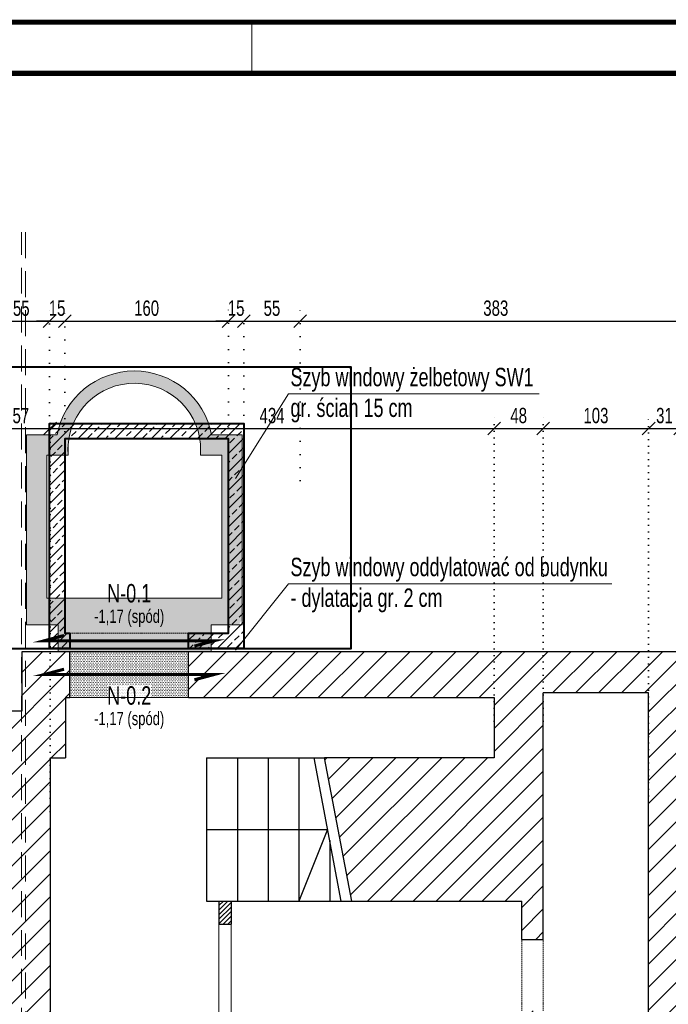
# Model space of a CAD drawing. Header units: millimetres. Extents: x 11149 to 111407, y -107619 to -23630.
# Tile 131 of 245: x 13025 to 13659, y -24593 to -23630. Entities that reach past the tile are written whole.
import ezdxf
from ezdxf.enums import TextEntityAlignment as Align

# ---------------------------------------------------------------- set-up
doc = ezdxf.new("R2010")
doc.units = ezdxf.units.MM
doc.header["$LTSCALE"] = 2
for name, pattern in [('DOT', [6.35, 0, -6.35]), ('HIDDEN', [9.525, 6.35, -3.175]), ('HIDDENX2', [19.05, 12.7, -6.35])]:
    doc.linetypes.add(name, pattern=pattern)
doc.layers.get('0').update_dxf_attribs({"plot": 0})
doc.layers.get('Defpoints').update_dxf_attribs({"color": 1})
for name, color, linetype, lineweight in [('0_OPIS', 7, 'Continuous', 13), ('3DPLAN_A_WYSOKOŚCI ZMIANA', 144, 'HIDDENX2', 5), ('A_WYBURZENIA', 6, 'Continuous', 0), ('A_ściany mur', 2, 'Continuous', 30), ('e-cad_opisyNadproża', 7, 'Continuous', 9), ('e-cad_wymiary', 4, 'Continuous', 9), ('Opisy', 7, 'Continuous', 13)]:
    doc.layers.add(name, color=color, linetype=linetype, lineweight=lineweight)
for name, color, linetype in [('3DPLAN_A_KRESKOWANIE 1', 253, 'Continuous'), ('3DPLAN_A_OPIS', 8, 'Continuous'), ('A_SCHODY', 6, 'Continuous')]:
    doc.layers.add(name, color=color, linetype=linetype)
doc.styles.add('e-cad_1', font='arial.ttf', dxfattribs={"width": 0.7})
doc.dimstyles.new('e-cad_1_100_[cm]', dxfattribs={"dimscale": 10, "dimtxt": 1.5, "dimasz": 1.25, "dimexe": 1.25, "dimexo": 0.625, "dimgap": 0.5, "dimtad": 1, "dimdec": 0, "dimrnd": 1, "dimzin": 1, "dimtxsty": 'e-cad_1', "dimblk": 'OBLIQUE', "dimcen": 2.5, "dimclrd": 256, "dimclre": 252, "dimclrt": 7, "dimadec": 0, "dimazin": 0, "dimtfac": 1, "dimtix": 1, "dimtmove": 2, "dimatfit": 3, "dimldrblk": 'NONE', "dimfxl": 60, "dimfxlon": 1, "dimarcsym": 0})
pattern_1 = [(0, (-5199.3971, -5067.9005), (0.79375, 1.5875), [0, -1.5875])]
pattern_2 = [(45, (12744.33, -25853.178), (-11.22532, 11.22532), [])]

# ---------------------------------------------------------------- blocks, each defined once
blk = doc.blocks.new('_OBLIQUE')
at = {"color": 0, "linetype": 'ByBlock', "lineweight": -2}
blk.add_line((-0.5, -0.5), (0.5, 0.5), dxfattribs=at)
blk = doc.blocks.new('*D940')
at = {"layer": 'Defpoints', "color": 0}
for p in [(13053.99, -23924.89), (13053.99, -24074.67), (12998.99, -24088.25)]:
    blk.add_point(p, dxfattribs=at)
at = {"layer": 'e-cad_wymiary', "color": 252, "linetype": 'DOT', "lineweight": -2}
for p, q in [((12998.99, -24082), (12998.99, -23912.39)), ((13053.99, -24068.42), (13053.99, -23912.39))]:
    blk.add_line(p, q, dxfattribs=at)
at = {"layer": 'e-cad_wymiary', "lineweight": -2}
blk.add_line((12998.99, -23924.89), (13053.99, -23924.89), dxfattribs=at)
at = {"layer": 'e-cad_wymiary', "lineweight": -2, "xscale": 12.5, "yscale": 12.5, "zscale": 12.5, "rotation": 180}
blk.add_blockref('_OBLIQUE', (12998.99, -23924.89), dxfattribs=at)
at = {"layer": 'e-cad_wymiary', "lineweight": -2, "xscale": 12.5, "yscale": 12.5, "zscale": 12.5}
blk.add_blockref('_OBLIQUE', (13053.99, -23924.89), dxfattribs=at)
at = {"layer": 'e-cad_wymiary', "color": 7, "insert": (13026.49, -23912.26), "char_height": 15, "attachment_point": 5, "style": 'e-cad_1'}
blk.add_mtext('55', dxfattribs=at)
blk = doc.blocks.new('_None')
blk = doc.blocks.new('*D941')
at = {"layer": 'Defpoints', "color": 0}
for p in [(13068.99, -23924.89), (13053.99, -24074.67), (13068.99, -24077.47)]:
    blk.add_point(p, dxfattribs=at)
at = {"layer": 'e-cad_wymiary', "color": 252, "linetype": 'DOT', "lineweight": -2}
for p, q in [((13053.99, -24068.42), (13053.99, -23912.39)), ((13068.99, -24071.22), (13068.99, -23912.39))]:
    blk.add_line(p, q, dxfattribs=at)
at = {"layer": 'e-cad_wymiary', "lineweight": -2}
for p, q in [((13053.99, -23924.89), (13041.49, -23924.89)), ((13053.99, -23924.89), (13068.99, -23924.89)), ((13068.99, -23924.89), (13081.49, -23924.89))]:
    blk.add_line(p, q, dxfattribs=at)
at = {"layer": 'e-cad_wymiary', "lineweight": -2, "xscale": 12.5, "yscale": 12.5, "zscale": 12.5}
blk.add_blockref('_OBLIQUE', (13053.99, -23924.89), dxfattribs=at)
at = {"layer": 'e-cad_wymiary', "lineweight": -2, "xscale": 12.5, "yscale": 12.5, "zscale": 12.5, "rotation": 180}
blk.add_blockref('_OBLIQUE', (13068.99, -23924.89), dxfattribs=at)
at = {"layer": 'e-cad_wymiary', "color": 7, "insert": (13061.49, -23912.23), "char_height": 15, "attachment_point": 5, "style": 'e-cad_1'}
blk.add_mtext('15', dxfattribs=at)
blk = doc.blocks.new('*D942')
at = {"layer": 'Defpoints', "color": 0}
for p in [(13228.99, -23924.89), (13068.99, -24077.47), (13228.99, -24086.68)]:
    blk.add_point(p, dxfattribs=at)
at = {"layer": 'e-cad_wymiary', "color": 252, "linetype": 'DOT', "lineweight": -2}
for p, q in [((13068.99, -24071.22), (13068.99, -23912.39)), ((13228.99, -24080.43), (13228.99, -23912.39))]:
    blk.add_line(p, q, dxfattribs=at)
at = {"layer": 'e-cad_wymiary', "lineweight": -2}
blk.add_line((13068.99, -23924.89), (13228.99, -23924.89), dxfattribs=at)
at = {"layer": 'e-cad_wymiary', "lineweight": -2, "xscale": 12.5, "yscale": 12.5, "zscale": 12.5, "rotation": 180}
blk.add_blockref('_OBLIQUE', (13068.99, -23924.89), dxfattribs=at)
at = {"layer": 'e-cad_wymiary', "lineweight": -2, "xscale": 12.5, "yscale": 12.5, "zscale": 12.5}
blk.add_blockref('_OBLIQUE', (13228.99, -23924.89), dxfattribs=at)
at = {"layer": 'e-cad_wymiary', "color": 7, "insert": (13148.99, -23912.23), "char_height": 15, "attachment_point": 5, "style": 'e-cad_1'}
blk.add_mtext('160', dxfattribs=at)
blk = doc.blocks.new('*D943')
at = {"layer": 'Defpoints', "color": 0}
for p in [(13243.99, -23924.89), (13228.99, -24086.68), (13243.99, -24086.94)]:
    blk.add_point(p, dxfattribs=at)
at = {"layer": 'e-cad_wymiary', "color": 252, "linetype": 'DOT', "lineweight": -2}
for p, q in [((13228.99, -24080.43), (13228.99, -23912.39)), ((13243.99, -24080.69), (13243.99, -23912.39))]:
    blk.add_line(p, q, dxfattribs=at)
at = {"layer": 'e-cad_wymiary', "lineweight": -2}
for p, q in [((13228.99, -23924.89), (13216.49, -23924.89)), ((13228.99, -23924.89), (13243.99, -23924.89)), ((13243.99, -23924.89), (13256.49, -23924.89))]:
    blk.add_line(p, q, dxfattribs=at)
at = {"layer": 'e-cad_wymiary', "lineweight": -2, "xscale": 12.5, "yscale": 12.5, "zscale": 12.5}
blk.add_blockref('_OBLIQUE', (13228.99, -23924.89), dxfattribs=at)
at = {"layer": 'e-cad_wymiary', "lineweight": -2, "xscale": 12.5, "yscale": 12.5, "zscale": 12.5, "rotation": 180}
blk.add_blockref('_OBLIQUE', (13243.99, -23924.89), dxfattribs=at)
at = {"layer": 'e-cad_wymiary', "color": 7, "insert": (13236.49, -23912.23), "char_height": 15, "attachment_point": 5, "style": 'e-cad_1'}
blk.add_mtext('15', dxfattribs=at)
blk = doc.blocks.new('*D944')
at = {"layer": 'Defpoints', "color": 0}
for p in [(13298.99, -23924.89), (13243.99, -24086.94), (13298.99, -24086.94)]:
    blk.add_point(p, dxfattribs=at)
at = {"layer": 'e-cad_wymiary', "color": 252, "linetype": 'DOT', "lineweight": -2}
for p, q in [((13243.99, -24080.69), (13243.99, -23912.39)), ((13298.99, -24080.69), (13298.99, -23912.39))]:
    blk.add_line(p, q, dxfattribs=at)
at = {"layer": 'e-cad_wymiary', "lineweight": -2}
blk.add_line((13243.99, -23924.89), (13298.99, -23924.89), dxfattribs=at)
at = {"layer": 'e-cad_wymiary', "lineweight": -2, "xscale": 12.5, "yscale": 12.5, "zscale": 12.5, "rotation": 180}
blk.add_blockref('_OBLIQUE', (13243.99, -23924.89), dxfattribs=at)
at = {"layer": 'e-cad_wymiary', "lineweight": -2, "xscale": 12.5, "yscale": 12.5, "zscale": 12.5}
blk.add_blockref('_OBLIQUE', (13298.99, -23924.89), dxfattribs=at)
at = {"layer": 'e-cad_wymiary', "color": 7, "insert": (13271.49, -23912.26), "char_height": 15, "attachment_point": 5, "style": 'e-cad_1'}
blk.add_mtext('55', dxfattribs=at)
blk = doc.blocks.new('*D945')
at = {"layer": 'Defpoints', "color": 0}
for p in [(13681.49, -23924.89), (13298.99, -24086.94), (13681.49, -24263.34)]:
    blk.add_point(p, dxfattribs=at)
at = {"layer": 'e-cad_wymiary', "color": 252, "linetype": 'DOT', "lineweight": -2}
for p, q in [((13298.99, -24080.69), (13298.99, -23912.39)), ((13681.49, -24257.09), (13681.49, -23912.39))]:
    blk.add_line(p, q, dxfattribs=at)
at = {"layer": 'e-cad_wymiary', "lineweight": -2}
blk.add_line((13298.99, -23924.89), (13681.49, -23924.89), dxfattribs=at)
at = {"layer": 'e-cad_wymiary', "lineweight": -2, "xscale": 12.5, "yscale": 12.5, "zscale": 12.5, "rotation": 180}
blk.add_blockref('_OBLIQUE', (13298.99, -23924.89), dxfattribs=at)
at = {"layer": 'e-cad_wymiary', "lineweight": -2, "xscale": 12.5, "yscale": 12.5, "zscale": 12.5}
blk.add_blockref('_OBLIQUE', (13681.49, -23924.89), dxfattribs=at)
at = {"layer": 'e-cad_wymiary', "color": 7, "insert": (13490.24, -23912.23), "char_height": 15, "attachment_point": 5, "style": 'e-cad_1'}
blk.add_mtext('383', dxfattribs=at)
blk = doc.blocks.new('*D1050')
at = {"layer": 'Defpoints', "color": 0, "ltscale": 0.5}
for p in [(13054.61, -24029.89), (12997.61, -24408.74), (13054.61, -24410.54)]:
    blk.add_point(p, dxfattribs=at)
at = {"layer": 'e-cad_wymiary', "color": 252, "linetype": 'DOT', "lineweight": -2, "ltscale": 0.5}
for p, q in [((12997.61, -24402.49), (12997.61, -24017.39)), ((13054.61, -24404.29), (13054.61, -24017.39))]:
    blk.add_line(p, q, dxfattribs=at)
at = {"layer": 'e-cad_wymiary', "lineweight": -2, "ltscale": 0.5}
blk.add_line((12997.61, -24029.89), (13054.61, -24029.89), dxfattribs=at)
at = {"layer": 'e-cad_wymiary', "lineweight": -2, "ltscale": 0.5, "xscale": 12.5, "yscale": 12.5, "zscale": 12.5, "rotation": 180}
blk.add_blockref('_OBLIQUE', (12997.61, -24029.89), dxfattribs=at)
at = {"layer": 'e-cad_wymiary', "lineweight": -2, "ltscale": 0.5, "xscale": 12.5, "yscale": 12.5, "zscale": 12.5}
blk.add_blockref('_OBLIQUE', (13054.61, -24029.89), dxfattribs=at)
at = {"layer": 'e-cad_wymiary', "color": 7, "ltscale": 0.5, "insert": (13026.11, -24017.26), "char_height": 15, "attachment_point": 5, "style": 'e-cad_1'}
blk.add_mtext('57', dxfattribs=at)
blk = doc.blocks.new('*D1051')
at = {"layer": 'Defpoints', "color": 0, "ltscale": 0.5}
for p in [(13488.61, -24029.89), (13488.61, -24322.39), (13054.61, -24410.54)]:
    blk.add_point(p, dxfattribs=at)
at = {"layer": 'e-cad_wymiary', "color": 252, "linetype": 'DOT', "lineweight": -2, "ltscale": 0.5}
for p, q in [((13054.61, -24404.29), (13054.61, -24017.39)), ((13488.61, -24316.14), (13488.61, -24017.39))]:
    blk.add_line(p, q, dxfattribs=at)
at = {"layer": 'e-cad_wymiary', "lineweight": -2, "ltscale": 0.5}
blk.add_line((13054.61, -24029.89), (13488.61, -24029.89), dxfattribs=at)
at = {"layer": 'e-cad_wymiary', "lineweight": -2, "ltscale": 0.5, "xscale": 12.5, "yscale": 12.5, "zscale": 12.5, "rotation": 180}
blk.add_blockref('_OBLIQUE', (13054.61, -24029.89), dxfattribs=at)
at = {"layer": 'e-cad_wymiary', "lineweight": -2, "ltscale": 0.5, "xscale": 12.5, "yscale": 12.5, "zscale": 12.5}
blk.add_blockref('_OBLIQUE', (13488.61, -24029.89), dxfattribs=at)
at = {"layer": 'e-cad_wymiary', "color": 7, "ltscale": 0.5, "insert": (13271.61, -24017.23), "char_height": 15, "attachment_point": 5, "style": 'e-cad_1'}
blk.add_mtext('434', dxfattribs=at)
blk = doc.blocks.new('*D1052')
at = {"layer": 'Defpoints', "color": 0, "ltscale": 0.5}
for p in [(13536.61, -24029.89), (13488.61, -24322.39), (13536.61, -24322.39)]:
    blk.add_point(p, dxfattribs=at)
at = {"layer": 'e-cad_wymiary', "color": 252, "linetype": 'DOT', "lineweight": -2, "ltscale": 0.5}
for p, q in [((13488.61, -24316.14), (13488.61, -24017.39)), ((13536.61, -24316.14), (13536.61, -24017.39))]:
    blk.add_line(p, q, dxfattribs=at)
at = {"layer": 'e-cad_wymiary', "lineweight": -2, "ltscale": 0.5}
blk.add_line((13488.61, -24029.89), (13536.61, -24029.89), dxfattribs=at)
at = {"layer": 'e-cad_wymiary', "lineweight": -2, "ltscale": 0.5, "xscale": 12.5, "yscale": 12.5, "zscale": 12.5, "rotation": 180}
blk.add_blockref('_OBLIQUE', (13488.61, -24029.89), dxfattribs=at)
at = {"layer": 'e-cad_wymiary', "lineweight": -2, "ltscale": 0.5, "xscale": 12.5, "yscale": 12.5, "zscale": 12.5}
blk.add_blockref('_OBLIQUE', (13536.61, -24029.89), dxfattribs=at)
at = {"layer": 'e-cad_wymiary', "color": 7, "ltscale": 0.5, "insert": (13512.61, -24017.23), "char_height": 15, "attachment_point": 5, "style": 'e-cad_1'}
blk.add_mtext('48', dxfattribs=at)
blk = doc.blocks.new('*D1053')
at = {"layer": 'Defpoints', "color": 0, "ltscale": 0.5}
for p in [(13639.61, -24029.89), (13536.61, -24322.39), (13639.61, -24395.17)]:
    blk.add_point(p, dxfattribs=at)
at = {"layer": 'e-cad_wymiary', "color": 252, "linetype": 'DOT', "lineweight": -2, "ltscale": 0.5}
for p, q in [((13536.61, -24316.14), (13536.61, -24017.39)), ((13639.61, -24388.92), (13639.61, -24017.39))]:
    blk.add_line(p, q, dxfattribs=at)
at = {"layer": 'e-cad_wymiary', "lineweight": -2, "ltscale": 0.5}
blk.add_line((13536.61, -24029.89), (13639.61, -24029.89), dxfattribs=at)
at = {"layer": 'e-cad_wymiary', "lineweight": -2, "ltscale": 0.5, "xscale": 12.5, "yscale": 12.5, "zscale": 12.5, "rotation": 180}
blk.add_blockref('_OBLIQUE', (13536.61, -24029.89), dxfattribs=at)
at = {"layer": 'e-cad_wymiary', "lineweight": -2, "ltscale": 0.5, "xscale": 12.5, "yscale": 12.5, "zscale": 12.5}
blk.add_blockref('_OBLIQUE', (13639.61, -24029.89), dxfattribs=at)
at = {"layer": 'e-cad_wymiary', "color": 7, "ltscale": 0.5, "insert": (13588.11, -24017.23), "char_height": 15, "attachment_point": 5, "style": 'e-cad_1'}
blk.add_mtext('103', dxfattribs=at)
blk = doc.blocks.new('*D1054')
at = {"layer": 'Defpoints', "color": 0, "ltscale": 0.5}
for p in [(13670.61, -24029.89), (13639.61, -24395.17), (13670.61, -24396.07)]:
    blk.add_point(p, dxfattribs=at)
at = {"layer": 'e-cad_wymiary', "color": 252, "linetype": 'DOT', "lineweight": -2, "ltscale": 0.5}
for p, q in [((13639.61, -24388.92), (13639.61, -24017.39)), ((13670.61, -24389.82), (13670.61, -24017.39))]:
    blk.add_line(p, q, dxfattribs=at)
at = {"layer": 'e-cad_wymiary', "lineweight": -2, "ltscale": 0.5}
blk.add_line((13639.61, -24029.89), (13670.61, -24029.89), dxfattribs=at)
at = {"layer": 'e-cad_wymiary', "lineweight": -2, "ltscale": 0.5, "xscale": 12.5, "yscale": 12.5, "zscale": 12.5, "rotation": 180}
blk.add_blockref('_OBLIQUE', (13639.61, -24029.89), dxfattribs=at)
at = {"layer": 'e-cad_wymiary', "lineweight": -2, "ltscale": 0.5, "xscale": 12.5, "yscale": 12.5, "zscale": 12.5}
blk.add_blockref('_OBLIQUE', (13670.61, -24029.89), dxfattribs=at)
at = {"layer": 'e-cad_wymiary', "color": 7, "ltscale": 0.5, "insert": (13655.11, -24017.23), "char_height": 15, "attachment_point": 5, "style": 'e-cad_1'}
blk.add_mtext('31', dxfattribs=at)

msp = doc.modelspace()

# ---------------------------------------------------------------- hatches: boundary and pattern name
at = {"layer": '3DPLAN_A_KRESKOWANIE 1', "transparency": 33554687}
h = msp.add_hatch(dxfattribs=at)
h.set_pattern_fill('ANSI31', color=256, scale=5, style=0)
h.set_pattern_definition(pattern_2)
h.paths.add_polyline_path([(12997.61, -24617.45), (12997.61, -24629.45), (12997.61, -24910.89), (12982.61, -24910.89), (12982.61, -24925.89), (12949.55, -24925.89), (12949.55, -24951.89), (13026.62, -24951.89), (13026.62, -24305.89), (12928.31, -24305.89), (12921.49, -24305.89), (12903.31, -24305.89), (12882.91, -24305.89), (12882.91, -24343.89), (12982.61, -24343.89), (12982.61, -24358.89), (12997.61, -24358.89)])
h.paths.add_polyline_path([(13030.61, -24951.89), (13096.61, -24951.89), (13096.61, -24922.89), (13069.61, -24922.89), (13069.61, -24907.89), (13054.61, -24907.89), (13054.61, -24351.89), (13069.61, -24351.89), (13069.61, -24292.89), (13073.99, -24292.89), (13073.99, -24247.89), (13062.49, -24247.89), (13030.61, -24247.89)])
h.paths.add_polyline_path([(13026.62, -24951.89), (13026.62, -24247.89), (13030.61, -24247.89), (13030.61, -24951.89)])
h = msp.add_hatch(dxfattribs=at)
h.set_pattern_fill('ANSI31', color=256, scale=5, style=0)
h.set_pattern_definition(pattern_2)
h.paths.add_polyline_path([(13189.99, -24247.89), (13681.49, -24247.89), (13681.49, -24305.89), (13706.49, -24305.89), (13713.61, -24305.89), (13713.61, -24347.89), (13670.61, -24347.89), (13670.61, -24558.89), (13724.61, -24558.89), (13724.61, -24573.89), (13668.61, -24573.89), (13668.61, -24924.89), (14072.61, -24924.89), (14072.61, -24951.89), (13604.61, -24951.89), (13604.61, -24922.89), (13626.61, -24922.89), (13626.61, -24909.89), (13641.61, -24909.89), (13641.61, -24668.89), (13471.61, -24668.89), (13471.61, -24727.89), (13433.61, -24727.89), (13433.61, -24922.89), (13501.57, -24922.89), (13501.57, -24951.89), (13382.61, -24951.89), (13382.61, -24923.89), (13416.61, -24923.89), (13416.61, -24721.89), (13403.61, -24721.89), (13403.61, -24668.89), (13251.61, -24668.89), (13251.61, -24923.89), (13279.61, -24923.89), (13279.61, -24951.89), (13216.61, -24951.89), (13216.61, -24922.89), (13219.61, -24922.89), (13219.61, -24637.89), (13424.61, -24637.89), (13424.61, -24659.89), (13464.61, -24659.89), (13464.61, -24637.89), (13515.61, -24637.89), (13515.61, -24599.39), (13536.61, -24599.39), (13536.61, -24637.39), (13639.61, -24637.39), (13639.61, -24288.39), (13536.61, -24288.39), (13536.61, -24529.39), (13515.61, -24529.39), (13515.61, -24491.89), (13349.41, -24491.89), (13322.83, -24351.89), (13488.61, -24351.89), (13488.61, -24292.89), (13189.99, -24292.89)])
at = {"layer": '3DPLAN_A_OPIS', "lineweight": 0, "transparency": 33554687}
h = msp.add_hatch(dxfattribs=at)
h.set_pattern_fill('ANSI31', color=1)
h.set_pattern_definition([(45, (-9271.924, 221.392), (-2.24506403, 2.24506403), [])])
h.paths.add_polyline_path([(13219.61, -24491.89), (13219.61, -24514.47), (13231.61, -24514.47), (13231.61, -24491.89)])
h.paths.add_polyline_path([(13219.61, -24637.89), (13219.61, -24615.47), (13231.61, -24615.47), (13231.61, -24637.89)])
at = {"layer": 'A_WYBURZENIA', "transparency": 33554687}
h = msp.add_hatch(dxfattribs=at)
h.set_pattern_fill('DOTS', color=256)
h.set_pattern_definition(pattern_1)
h.paths.add_polyline_path([(13061.49, -24035.89), (13031.49, -24035.89), (13031.49, -24221.89), (13062.49, -24221.89), (13062.49, -24247.89), (13212, -24247.89), (13212, -24221.89), (13239.18, -24221.89), (13242.49, -24216.04), (13242.49, -24035.89), (13212.49, -24035.89, 0.825127), (13061.49, -24035.89)], is_closed=False)
h.paths.add_polyline_path([(13201.66, -24045.09), (13201.66, -24055.89), (13222.49, -24055.89), (13222.49, -24195.89), (13051.49, -24195.89), (13051.49, -24055.89), (13072.31, -24055.89, -1), (13201.66, -24045.09)], is_closed=False, flags=16)
h = msp.add_hatch(dxfattribs=at)
h.set_pattern_fill('DOTS', color=256)
h.set_pattern_definition(pattern_1)
h.paths.add_polyline_path([(13189.99, -24247.89), (13073.99, -24247.89), (13073.99, -24292.89), (13189.99, -24292.89)])
at = {"layer": 'e-cad_wymiary', "ltscale": 0.02}
h = msp.add_hatch(dxfattribs=at)
h.set_pattern_fill('ANSI33', color=3, scale=2)
h.set_pattern_definition([(45, (12714.071, -24102.213), (-8.98026, 8.98026), []), (45, (12723.052, -24102.213), (-8.98026, 8.98026), [6.35, -3.175])])
h.paths.add_polyline_path([(13053.99, -24024.89), (13053.99, -24244.89), (13073.99, -24244.89), (13073.99, -24229.89), (13068.99, -24229.89), (13068.99, -24039.89), (13228.99, -24039.89), (13228.99, -24229.89), (13189.99, -24229.89), (13189.99, -24244.89), (13243.99, -24244.89), (13243.99, -24024.89), (13053.99, -24024.89)], is_closed=False)

# ---------------------------------------------------------------- linework, layer by layer
at = {"layer": '0_OPIS'}
msp.add_line((13251.87, -23682.55), (13251.87, -23632.55), dxfattribs=at)
at = {"layer": '0_OPIS', "const_width": 5}
for points in [[(11151.87, -23632.55), (17451.87, -23632.55), (17451.87, -26602.55), (11151.87, -26602.55)], [(11451.87, -23682.55), (17401.87, -23682.55), (17401.87, -26552.55), (11451.87, -26552.55)]]:
    msp.add_lwpolyline(points, close=True, dxfattribs=at)
at = {"layer": '3DPLAN_A_OPIS', "color": 1, "lineweight": 30}
for p, q in [((13219.61, -24491.89), (13219.61, -24514.47)), ((13231.61, -24491.89), (13231.61, -24514.47)), ((13219.61, -24514.47), (13231.61, -24514.47))]:
    msp.add_line(p, q, dxfattribs=at)
at = {"layer": '3DPLAN_A_OPIS', "color": 1, "lineweight": 5}
for p, q in [((13219.61, -24514.47), (13219.61, -24615.47)), ((13231.61, -24514.47), (13231.61, -24615.47))]:
    msp.add_line(p, q, dxfattribs=at)
at = {"layer": '3DPLAN_A_WYSOKOŚCI ZMIANA'}
for p, q in [((13026.62, -26107.75), (13026.62, -23837.92)), ((13030.61, -23837.92), (13030.61, -26107.75))]:
    msp.add_line(p, q, dxfattribs=at)
at = {"layer": 'A_SCHODY'}
for p, q in [((13207.61, -24351.89), (13207.61, -24491.89)), ((13207.61, -24351.89), (13322.83, -24351.89)), ((13237.71, -24351.89), (13237.71, -24491.89)), ((13267.81, -24351.89), (13267.81, -24491.89)), ((13297.91, -24351.89), (13297.91, -24491.89)), ((13339.23, -24491.89), (13312.66, -24351.89)), ((13207.61, -24421.89), (13325.94, -24421.89)), ((13325.94, -24421.89), (13297.91, -24491.89)), ((13328.01, -24432.76), (13328.01, -24491.89)), ((13207.61, -24491.89), (13349.41, -24491.89))]:
    msp.add_line(p, q, dxfattribs=at)
at = {"layer": 'A_WYBURZENIA'}
for p, q in [((13031.49, -24035.89), (13031.49, -24221.89)), ((13061.49, -24035.89), (13031.49, -24035.89)), ((13242.49, -24035.89), (13212.49, -24035.89)), ((13242.49, -24035.89), (13242.49, -24221.89)), ((13072.31, -24055.89), (13072.31, -24045.09)), ((13201.66, -24055.89), (13201.66, -24045.09)), ((13051.49, -24055.89), (13051.49, -24195.89)), ((13051.49, -24055.89), (13072.31, -24055.89)), ((13222.49, -24055.89), (13201.66, -24055.89)), ((13222.49, -24055.89), (13222.49, -24195.89)), ((13222.49, -24195.89), (13051.49, -24195.89)), ((13031.49, -24221.89), (13062.49, -24221.89)), ((13062.49, -24221.89), (13062.49, -24247.89)), ((13212, -24221.89), (13242.49, -24221.89)), ((13212, -24221.89), (13212, -24247.89)), ((13189.99, -24247.89), (13212, -24247.89))]:
    msp.add_line(p, q, dxfattribs=at)
msp.add_lwpolyline([(13073.99, -24292.89), (13189.99, -24292.89), (13189.99, -24247.89), (13073.99, -24247.89)], close=True, dxfattribs=at)
for radius, start, end in [(76.9, 10.94609, 169.05391), (64.9, 4.7711, 184.7711)]:
    msp.add_arc((13136.99, -24050.49), radius, start, end, dxfattribs=at)
at = {"layer": 'A_ściany mur', "color": 4, "linetype": 'HIDDEN', "lineweight": 5, "ltscale": 0.1}
for p, q in [((13073.99, -24229.89), (13189.99, -24229.89)), ((13073.99, -24244.89), (13189.99, -24244.89)), ((13515.61, -24529.39), (13515.61, -24599.39)), ((13536.61, -24529.39), (13536.61, -24599.39))]:
    msp.add_line(p, q, dxfattribs=at)
at = {"layer": 'A_ściany mur', "ltscale": 0.1}
for p, q in [((13027.49, -24305.89), (13027.49, -24247.89)), ((13027.49, -24247.89), (13681.49, -24247.89)), ((13073.99, -24292.89), (13073.99, -24247.89)), ((13189.99, -24292.89), (13189.99, -24247.89)), ((13536.61, -24529.39), (13536.61, -24288.39)), ((13639.61, -24288.39), (13536.61, -24288.39)), ((13639.61, -24637.39), (13639.61, -24288.39)), ((13069.61, -24292.89), (13069.61, -24351.89)), ((13069.61, -24292.89), (13073.99, -24292.89)), ((13189.99, -24292.89), (13488.61, -24292.89)), ((13488.61, -24292.89), (13488.61, -24351.89)), ((12882.91, -24305.89), (13027.49, -24305.89)), ((13054.61, -24351.89), (13054.61, -24907.89)), ((13054.61, -24351.89), (13069.61, -24351.89)), ((13349.41, -24491.89), (13322.83, -24351.89)), ((13488.61, -24351.89), (13322.83, -24351.89)), ((13349.41, -24491.89), (13515.61, -24491.89)), ((13515.61, -24529.39), (13515.61, -24491.89)), ((13515.61, -24529.39), (13536.61, -24529.39))]:
    msp.add_line(p, q, dxfattribs=at)
at = {"layer": 'A_ściany mur', "color": 5, "lineweight": 40, "ltscale": 0.1}
msp.add_lwpolyline([(12948.99, -24244.89), (13348.99, -24244.89), (13348.99, -23969.89), (12948.99, -23969.89)], close=True, dxfattribs=at)
at = {"layer": 'A_ściany mur', "color": 161, "lineweight": 40, "ltscale": 0.1}
msp.add_lwpolyline([(13073.99, -24229.89), (13073.99, -24244.89), (13053.99, -24244.89), (13053.99, -24024.89), (13243.99, -24024.89), (13243.99, -24244.89), (13189.99, -24244.89), (13189.99, -24229.89), (13228.99, -24229.89), (13228.99, -24039.89), (13068.99, -24039.89), (13068.99, -24229.89)], close=True, dxfattribs=at)
at = {"layer": 'Opisy'}
for points in [[(13532.52, -23995.91), (13287.57, -23995.91), (13235.71, -24078.78)], [(13603.76, -24181.62), (13287.57, -24181.62), (13235.71, -24246.48)]]:
    msp.add_lwpolyline(points, dxfattribs=at)
at = {"layer": 'Opisy', "color": 161, "const_width": 3}
for points in [[(13195.67, -24242.57), (13214.99, -24237.39), (13048.99, -24237.39), (13068.3, -24232.21)], [(13195.67, -24275.57), (13214.99, -24270.39), (13048.99, -24270.39), (13068.3, -24265.21)]]:
    msp.add_lwpolyline(points, dxfattribs=at)

# ---------------------------------------------------------------- texts
at = {"layer": 'e-cad_opisyNadproża', "ltscale": 0.08, "style": 'e-cad_1', "width": 0.7}
for s, height, p in [('N-0.1', 18, (13131.99, -24181.89)), ('-1,17 (spód)', 13, (13131.99, -24206.89)), ('N-0.2', 18, (13131.99, -24281.89)), ('-1,17 (spód)', 13, (13131.99, -24306.89))]:
    msp.add_text(s, height=height, dxfattribs=at).set_placement(p, align=Align.TOP_CENTER)
at = {"layer": 'Opisy', "char_height": 18, "width": 428.6874, "attachment_point": 1, "style": 'e-cad_1'}
for s, insert in [('Szyb windowy żelbetowy SW1\\Pgr. ścian 15 cm', (13289.56, -23970.51)), ('Szyb windowy oddylatować od budynku\\P- dylatacja gr. 2 cm', (13289.56, -24156.22))]:
    msp.add_mtext(s, dxfattribs=dict(at, insert=insert))

# ---------------------------------------------------------------- dimensions: what is measured, and where the dimension line sits
at = {"layer": 'e-cad_wymiary'}
for base, p1, p2, picture, middle in [((13053.99, -23924.89), (12998.99, -24088.25), (13053.99, -24074.67), '*D940', (13026.49, -23912.26)), ((13068.99, -23924.89), (13053.99, -24074.67), (13068.99, -24077.47), '*D941', (13061.49, -23912.23)), ((13228.99, -23924.89), (13068.99, -24077.47), (13228.99, -24086.68), '*D942', (13148.99, -23912.23)), ((13243.99, -23924.89), (13228.99, -24086.68), (13243.99, -24086.94), '*D943', (13236.49, -23912.23)), ((13298.99, -23924.89), (13243.99, -24086.94), (13298.99, -24086.94), '*D944', (13271.49, -23912.26)), ((13681.48523967, -23924.88925649), (13298.98523967, -24086.93637299), (13681.48523967, -24263.3395132), '*D945', (13490.23523967, -23912.22554571))]:
    dim = msp.add_linear_dim(base=base, p1=p1, p2=p2, dimstyle='e-cad_1_100_[cm]', dxfattribs=at)
    dim.commit()
    dim.dimension.update_dxf_attribs({"geometry": picture, "text_midpoint": middle})
at = {"layer": 'e-cad_wymiary', "ltscale": 0.5}
for base, p1, p2, picture, middle in [((13054.61, -24029.89), (12997.61, -24408.74), (13054.61, -24410.54), '*D1050', (13026.11, -24017.26)), ((13488.61, -24029.89), (13054.61, -24410.54), (13488.61, -24322.39), '*D1051', (13271.61, -24017.23)), ((13536.61, -24029.89), (13488.61, -24322.39), (13536.61, -24322.39), '*D1052', (13512.61, -24017.23)), ((13639.61, -24029.89), (13536.61, -24322.39), (13639.61, -24395.17), '*D1053', (13588.11, -24017.23)), ((13670.61, -24029.89), (13639.61, -24395.17), (13670.61, -24396.07), '*D1054', (13655.11, -24017.23))]:
    dim = msp.add_linear_dim(base=base, p1=p1, p2=p2, dimstyle='e-cad_1_100_[cm]', dxfattribs=at)
    dim.commit()
    dim.dimension.update_dxf_attribs({"geometry": picture, "text_midpoint": middle})

doc.saveas('drawing.dxf')
